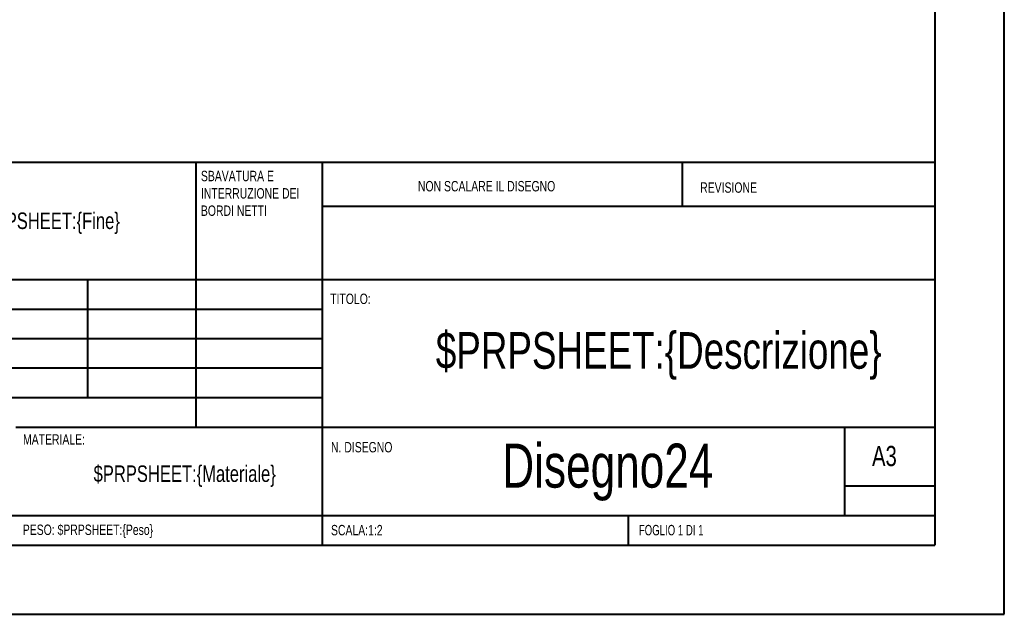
# Model space of a CAD drawing. Header units: millimetres. Extents: x 0 to 420, y 0 to 297.
# Tile 8 of 12: x 278 to 420, y 0 to 86. Entities that reach past the tile are written whole.
import ezdxf

# ---------------------------------------------------------------- set-up
doc = ezdxf.new("R2010")
doc.units = ezdxf.units.MM
doc.styles.add('SLDTEXTSTYLE0', font='TXT', dxfattribs={"width": 0.75})
doc.styles.add('SLDTEXTSTYLE1', font='TXT', dxfattribs={"width": 0.692308})

# ---------------------------------------------------------------- blocks, each defined once
blk = doc.blocks.new('SW_NOTE_0')
at = {"color": 0, "linetype": 'Continuous', "lineweight": 0, "char_height": 1.5, "attachment_point": 1, "style": 'SLDTEXTSTYLE0'}
for s, insert in [('SBAVATURA E', (0, 1.93)), ('INTERRUZIONE DEI', (0, -0.57)), ('BORDI NETTI', (0, -3.07))]:
    blk.add_mtext(s, dxfattribs=dict(at, insert=insert))

msp = doc.modelspace()

# ---------------------------------------------------------------- linework, layer by layer
at = {"color": 7, "linetype": 'Continuous', "lineweight": 40}
for p, q in [((420.07884357, 0.21478016), (420.07884357, 297.21478016)), ((410.07884357, 287.21478016), (410.07884357, 10.21478016)), ((222.87884357, 65.46478016), (410.07884357, 65.46478016)), ((303.47884357, 65.46478016), (303.47884357, 27.21478016)), ((321.67884357, 65.46478016), (321.67884357, 10.21478016)), ((373.67884357, 59.08978016), (373.67884357, 65.46478016)), ((410.07884357, 59.08978016), (321.67884357, 59.08978016)), ((410.07884357, 48.46478016), (222.87884357, 48.46478016)), ((287.87884357, 31.46478016), (287.87884357, 48.46478016)), ((321.67884357, 44.21478016), (222.87884357, 44.21478016)), ((321.67884357, 39.96478016), (222.87884357, 39.96478016)), ((321.67884357, 35.71478016), (222.87884357, 35.71478016)), ((321.67884357, 31.46478016), (222.87884357, 31.46478016)), ((277.47884357, 27.21478016), (410.07884357, 27.21478016)), ((397.07884357, 14.46478016), (397.07884357, 27.21478016)), ((410.07884357, 18.71478016), (397.07884357, 18.71478016)), ((222.87884357, 14.46478016), (410.07884357, 14.46478016)), ((365.87884357, 10.21478016), (365.87884357, 14.46478016)), ((25.07884357, 10.21478016), (410.07884357, 10.21478016)), ((0.07884357, 0.21478016), (420.07884357, 0.21478016))]:
    msp.add_line(p, q, dxfattribs=at)

# ---------------------------------------------------------------- block references
at = {"color": 7, "linetype": 'Continuous', "lineweight": 0}
msp.add_blockref('SW_NOTE_0', (304.18805925, 62.2842698), dxfattribs=at)

# ---------------------------------------------------------------- texts
for s, insert, char_height, attachment_point, style in [('NON SCALARE IL DISEGNO', (335.49348409, 62.74777373), 1.5, 1, 'SLDTEXTSTYLE0'), ('REVISIONE', (376.20642526, 62.54968884), 1.5, 1, 'SLDTEXTSTYLE0'), ('$PRPSHEET:\\{Fine\\}', (281.9404768, 58.19595071), 2.38125, 2, 'SLDTEXTSTYLE0'), ('TITOLO:', (322.8350305, 46.49311444), 1.5, 1, 'SLDTEXTSTYLE0'), ('$PRPSHEET:\\{Descrizione\\}', (370.2267594, 40.94374968), 5.2916666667, 2, 'SLDTEXTSTYLE0'), ('MATERIALE:', (278.52470587, 26.20083645), 1.5, 1, 'SLDTEXTSTYLE0'), ('N. DISEGNO', (322.95280968, 25.08341798), 1.5, 1, 'SLDTEXTSTYLE0'), ('Disegno24', (362.88894138, 24.8465188), 6.35, 2, 'SLDTEXTSTYLE0'), ('A3', (400.99982841, 24.51522467), 2.910416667, 1, 'SLDTEXTSTYLE0'), ('$PRPSHEET:\\{Materiale\\}', (301.84983419, 21.70034585), 2.38125, 2, 'SLDTEXTSTYLE0'), ('PESO: $PRPSHEET:\\{Peso\\}', (278.49665469, 13.16409206), 1.4986, 1, 'SLDTEXTSTYLE0'), ('SCALA:1:2', (322.95280968, 13.11486743), 1.5, 1, 'SLDTEXTSTYLE0'), ('FOGLIO 1 DI 1', (367.35713799, 13.11486743), 1.5, 1, 'SLDTEXTSTYLE1')]:
    msp.add_mtext(s, dxfattribs=dict(at, insert=insert, char_height=char_height, attachment_point=attachment_point, style=style))

doc.saveas('drawing.dxf')
